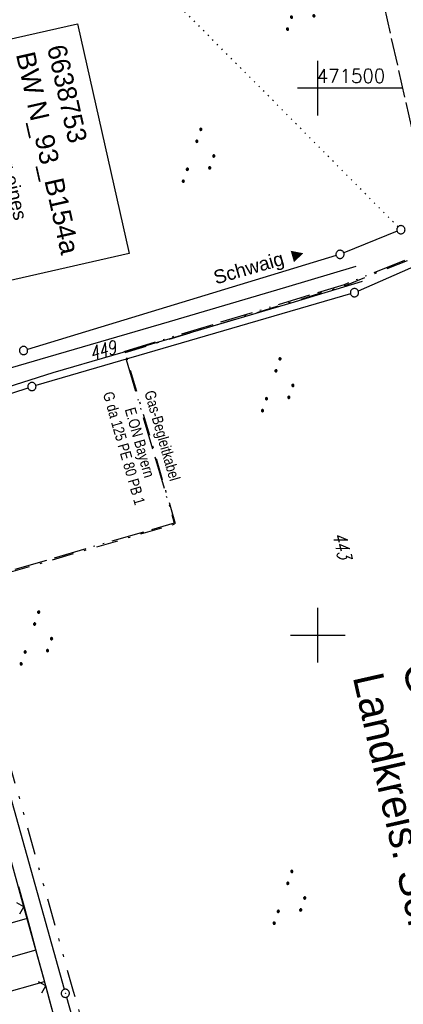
# Model space of a CAD drawing. Extents: x 510737 to 511220, y 470973 to 471938.
# Tile 15 of 25: x 511045 to 511116, y 471333 to 471513. Entities that reach past the tile are written whole.
import ezdxf
from ezdxf.enums import TextEntityAlignment as Align

# ---------------------------------------------------------------- set-up
doc = ezdxf.new("R2010")
doc.units = 0
doc.header["$LTSCALE"] = 10
doc.header["$MEASUREMENT"] = 0
for name, pattern in [('ACAD_ISO13W100', [37, 12, -3, 12, -3, 0.5, -3, 0.5, -3]), ('AUSGEZOGEN', [0]), ('LT00', [0]), ('LT08', [0.42, 0.2, -0.1, 0.02, -0.1]), ('LT09', [0.54, 0.2, -0.1, 0.02, -0.1, 0.02, -0.1]), ('LT14', [0.6, 0.5, -0.1]), ('PUNKTX2_STR', [0.6, 0.1, -0.5])]:
    doc.linetypes.add(name, pattern=pattern)
doc.layers.get('0').update_dxf_attribs({"linetype": 'LT00'})
doc.layers.add('-BLATT_95-RAND', color=7, linetype='LT14', plot=False)
for name, color, linetype in [('BW_TEXT', 20, 'AUSGEZOGEN'), ('DFK_AB_L', 21, 'LT00'), ('DFK_AB_P', 7, 'LT00'), ('DFK_FLUR_NR', 250, 'LT00'), ('DFK_GZPKT', 250, 'LT00'), ('DFK_KATASTER', 250, 'LT00'), ('DFK_NUTZUNG', 250, 'LT00'), ('DFK_NUTZUNGSGRENZE', 70, 'PUNKTX2_STR'), ('GASLTG', 250, 'ACAD_ISO13W100'), ('GASLTG_TEXT', 250, 'Continuous'), ('GEMARKUNGSGRENZE', 3, 'LT09'), ('GRENZNAME', 250, 'Continuous'), ('ORTSRICHTUNG', 7, 'Continuous'), ('STROM_UNTER', 80, 'LT08'), ('V95_AFBR_BAB', 250, 'LT00'), ('V95_BOESCH', 250, 'LT00'), ('V95_BOSCHUNG', 250, 'LT00'), ('V95_RASTER', 250, 'LT00'), ('V95_ZAUN', 40, 'LT00')]:
    doc.layers.add(name, color=color, linetype=linetype)
doc.styles.add('Beschrift', font='ARIAL.TTF')
doc.styles.get("Standard").update_dxf_attribs({"font": 'romans.shx'})
doc.styles.add('UNIR-H', font='unir_h.shx', dxfattribs={"width": 0.8})
doc.styles.add('Versorgungsltg', font='ARIAL.TTF', dxfattribs={"width": 0.8, "height": 2})

# ---------------------------------------------------------------- blocks, each defined once
blk = doc.blocks.new('SYMB7110')
at = {"color": 0, "linetype": 'ByBlock'}
for p, q in [((-0.515, 0.392919), (-0.515, 0.367081)), ((-0.51, 0.362895), (-0.51, 0.397105)), ((-0.505, 0.399164), (-0.505, 0.360836)), ((-0.5, 0.360204), (-0.5, 0.399796)), ((-0.495, 0.399164), (-0.495, 0.360836)), ((-0.49, 0.362895), (-0.49, 0.397105)), ((-0.485, 0.392919), (-0.485, 0.367081)), ((-0.48, 0.379874), (-0.48, 0.380145)), ((-0.285, 0.392919), (-0.285, 0.367081)), ((-0.28, 0.362895), (-0.28, 0.397105)), ((-0.275, 0.399164), (-0.275, 0.360836)), ((-0.27, 0.360204), (-0.27, 0.399796)), ((-0.265, 0.399164), (-0.265, 0.360836)), ((-0.26, 0.362895), (-0.26, 0.397105)), ((-0.255, 0.392919), (-0.255, 0.367081)), ((-0.25, 0.379874), (-0.25, 0.380146)), ((0.255, 0.392919), (0.255, 0.367081)), ((0.26, 0.362895), (0.26, 0.397105)), ((0.265, 0.399164), (0.265, 0.360836)), ((0.27, 0.360204), (0.27, 0.399796)), ((0.275, 0.399164), (0.275, 0.360836)), ((0.28, 0.362895), (0.28, 0.397105)), ((0.285, 0.392919), (0.285, 0.367081)), ((0.29, 0.379874), (0.29, 0.380145)), ((0.485, 0.392919), (0.485, 0.367081)), ((0.49, 0.362895), (0.49, 0.397105)), ((0.495, 0.399164), (0.495, 0.360836)), ((0.5, 0.360204), (0.5, 0.399796)), ((0.505, 0.399164), (0.505, 0.360836)), ((0.51, 0.362895), (0.51, 0.397105)), ((0.515, 0.392919), (0.515, 0.367081)), ((0.52, 0.379874), (0.52, 0.380146)), ((-0.9, 0.012919), (-0.9, -0.012919)), ((-0.895, -0.017106), (-0.895, 0.017105)), ((-0.89, 0.019164), (-0.89, -0.019164)), ((-0.885, -0.019797), (-0.885, 0.019796)), ((-0.88, 0.019164), (-0.88, -0.019164)), ((-0.875, -0.017106), (-0.875, 0.017105)), ((-0.87, 0.012919), (-0.87, -0.012919)), ((-0.865, -0.000126), (-0.865, 0.000145)), ((-0.67, 0.012919), (-0.67, -0.012919)), ((-0.665, -0.017106), (-0.665, 0.017105)), ((-0.66, 0.019164), (-0.66, -0.019164)), ((-0.655, -0.019797), (-0.655, 0.019796)), ((-0.65, 0.019164), (-0.65, -0.019164)), ((-0.645, -0.017106), (-0.645, 0.017105)), ((-0.64, 0.012919), (-0.64, -0.012919)), ((-0.635, -0.000126), (-0.635, 0.000145)), ((-0.13, 0.012919), (-0.13, -0.012919)), ((-0.125, -0.017105), (-0.125, 0.017105)), ((-0.12, 0.019164), (-0.12, -0.019164)), ((-0.115, -0.019796), (-0.115, 0.019796)), ((-0.11, 0.019164), (-0.11, -0.019164)), ((-0.105, -0.017105), (-0.105, 0.017105)), ((-0.1, 0.012919), (-0.1, -0.012919)), ((-0.095, -0.000126), (-0.095, 0.000146)), ((0.1, 0.012919), (0.1, -0.012919)), ((0.105, -0.017105), (0.105, 0.017105)), ((0.11, 0.019164), (0.11, -0.019164)), ((0.115, -0.019796), (0.115, 0.019796)), ((0.12, 0.019164), (0.12, -0.019164)), ((0.125, -0.017105), (0.125, 0.017105)), ((0.13, 0.012919), (0.13, -0.012919)), ((0.135, -0.000126), (0.135, 0.000146)), ((0.64, 0.012919), (0.64, -0.012919)), ((0.645, -0.017105), (0.645, 0.017105)), ((0.65, 0.019164), (0.65, -0.019164)), ((0.655, -0.019796), (0.655, 0.019796)), ((0.66, 0.019164), (0.66, -0.019164)), ((0.665, -0.017105), (0.665, 0.017105)), ((0.67, 0.012919), (0.67, -0.012919)), ((0.675, -0.000126), (0.675, 0.000146)), ((0.87, 0.012919), (0.87, -0.012919)), ((0.875, -0.017105), (0.875, 0.017105)), ((0.88, 0.019164), (0.88, -0.019164)), ((0.885, -0.019796), (0.885, 0.019796)), ((0.89, 0.019164), (0.89, -0.019164)), ((0.895, -0.017105), (0.895, 0.017105)), ((0.9, 0.012919), (0.9, -0.012919)), ((0.905, -0.000126), (0.905, 0.000146)), ((-0.515, -0.367081), (-0.515, -0.392919)), ((-0.51, -0.397105), (-0.51, -0.362895)), ((-0.505, -0.360836), (-0.505, -0.399164)), ((-0.5, -0.399796), (-0.5, -0.360204)), ((-0.495, -0.360836), (-0.495, -0.399164)), ((-0.49, -0.397106), (-0.49, -0.362895)), ((-0.485, -0.367081), (-0.485, -0.392919)), ((-0.48, -0.380126), (-0.48, -0.379855)), ((-0.285, -0.367081), (-0.285, -0.392919)), ((-0.28, -0.397105), (-0.28, -0.362895)), ((-0.275, -0.360836), (-0.275, -0.399164)), ((-0.27, -0.399796), (-0.27, -0.360204)), ((-0.265, -0.360836), (-0.265, -0.399164)), ((-0.26, -0.397105), (-0.26, -0.362895)), ((-0.255, -0.367081), (-0.255, -0.392919)), ((-0.25, -0.380126), (-0.25, -0.379855)), ((0.255, -0.367081), (0.255, -0.392919)), ((0.26, -0.397105), (0.26, -0.362895)), ((0.265, -0.360836), (0.265, -0.399164)), ((0.27, -0.399796), (0.27, -0.360204)), ((0.275, -0.360836), (0.275, -0.399164)), ((0.28, -0.397105), (0.28, -0.362895)), ((0.285, -0.367081), (0.285, -0.392919)), ((0.29, -0.380126), (0.29, -0.379855)), ((0.485, -0.367081), (0.485, -0.392919)), ((0.49, -0.397105), (0.49, -0.362895)), ((0.495, -0.360836), (0.495, -0.399164)), ((0.5, -0.399796), (0.5, -0.360204)), ((0.505, -0.360836), (0.505, -0.399164)), ((0.51, -0.397105), (0.51, -0.362895)), ((0.515, -0.367081), (0.515, -0.392919)), ((0.52, -0.380126), (0.52, -0.379855))]:
    blk.add_line(p, q, dxfattribs=at)
for points in [[(-0.48, 0.38), (-0.481981, 0.388678), (-0.48753, 0.395637), (-0.49555, 0.399499), (-0.50445, 0.399499), (-0.51247, 0.395637), (-0.518019, 0.388678), (-0.52, 0.38), (-0.518019, 0.371322), (-0.51247, 0.364363), (-0.50445, 0.360501), (-0.49555, 0.360501), (-0.48753, 0.364363), (-0.481981, 0.371322), (-0.48, 0.38)], [(-0.25, 0.38), (-0.251981, 0.388678), (-0.25753, 0.395637), (-0.26555, 0.399499), (-0.27445, 0.399499), (-0.28247, 0.395637), (-0.288019, 0.388678), (-0.29, 0.38), (-0.288019, 0.371322), (-0.28247, 0.364363), (-0.27445, 0.360501), (-0.26555, 0.360501), (-0.25753, 0.364363), (-0.251981, 0.371322), (-0.25, 0.38)], [(0.29, 0.38), (0.288019, 0.388678), (0.28247, 0.395637), (0.27445, 0.399499), (0.26555, 0.399499), (0.25753, 0.395637), (0.251981, 0.388678), (0.25, 0.38), (0.251981, 0.371322), (0.25753, 0.364363), (0.26555, 0.360501), (0.27445, 0.360501), (0.28247, 0.364363), (0.288019, 0.371322), (0.29, 0.38)], [(0.52, 0.38), (0.518019, 0.388678), (0.51247, 0.395637), (0.50445, 0.399499), (0.495549, 0.399499), (0.48753, 0.395637), (0.481981, 0.388678), (0.48, 0.38), (0.481981, 0.371322), (0.48753, 0.364363), (0.495549, 0.360501), (0.50445, 0.360501), (0.51247, 0.364363), (0.518019, 0.371322), (0.52, 0.38)], [(-0.865, 0), (-0.866981, 0.008678), (-0.87253, 0.015637), (-0.88055, 0.019498), (-0.88945, 0.019498), (-0.89747, 0.015637), (-0.903019, 0.008678), (-0.905, 0)], [(-0.905, 0), (-0.903019, -0.008678), (-0.89747, -0.015637), (-0.88945, -0.019499), (-0.88055, -0.019499), (-0.87253, -0.015637), (-0.866981, -0.008678), (-0.865, 0)], [(-0.635, 0), (-0.636981, 0.008678), (-0.64253, 0.015637), (-0.65055, 0.019498), (-0.65945, 0.019498), (-0.66747, 0.015637), (-0.673019, 0.008678), (-0.675, 0)], [(-0.675, 0), (-0.673019, -0.008678), (-0.66747, -0.015637), (-0.65945, -0.019499), (-0.65055, -0.019499), (-0.64253, -0.015637), (-0.636981, -0.008678), (-0.635, 0)], [(-0.095, 0), (-0.096981, 0.008678), (-0.10253, 0.015637), (-0.11055, 0.019499), (-0.11945, 0.019499), (-0.12747, 0.015637), (-0.133019, 0.008678), (-0.135, 0)], [(-0.135, 0), (-0.133019, -0.008678), (-0.12747, -0.015637), (-0.11945, -0.019499), (-0.11055, -0.019499), (-0.10253, -0.015637), (-0.096981, -0.008678), (-0.095, 0)], [(0.135, 0), (0.133019, 0.008678), (0.12747, 0.015637), (0.11945, 0.019499), (0.11055, 0.019499), (0.10253, 0.015637), (0.096981, 0.008678), (0.095, 0)], [(0.095, 0), (0.096981, -0.008678), (0.10253, -0.015637), (0.11055, -0.019499), (0.11945, -0.019499), (0.12747, -0.015637), (0.133019, -0.008678), (0.135, 0)], [(0.675, 0), (0.673019, 0.008678), (0.66747, 0.015637), (0.65945, 0.019499), (0.65055, 0.019499), (0.64253, 0.015637), (0.636981, 0.008678), (0.635, 0)], [(0.635, 0), (0.636981, -0.008678), (0.64253, -0.015637), (0.65055, -0.019499), (0.65945, -0.019499), (0.66747, -0.015637), (0.673019, -0.008678), (0.675, 0)], [(0.905, 0), (0.903019, 0.008678), (0.89747, 0.015637), (0.88945, 0.019499), (0.88055, 0.019499), (0.87253, 0.015637), (0.866981, 0.008678), (0.865, 0)], [(0.865, 0), (0.866981, -0.008678), (0.87253, -0.015637), (0.88055, -0.019499), (0.88945, -0.019499), (0.89747, -0.015637), (0.903019, -0.008678), (0.905, 0)], [(-0.48, -0.38), (-0.481981, -0.371322), (-0.48753, -0.364363), (-0.49555, -0.360501), (-0.50445, -0.360501), (-0.51247, -0.364363), (-0.518019, -0.371322), (-0.52, -0.38), (-0.518019, -0.388678), (-0.51247, -0.395637), (-0.50445, -0.399499), (-0.49555, -0.399499), (-0.48753, -0.395637), (-0.481981, -0.388678), (-0.48, -0.38)], [(-0.25, -0.38), (-0.251981, -0.371322), (-0.25753, -0.364363), (-0.26555, -0.360501), (-0.27445, -0.360501), (-0.28247, -0.364363), (-0.288019, -0.371322), (-0.29, -0.38), (-0.288019, -0.388678), (-0.28247, -0.395637), (-0.27445, -0.399499), (-0.26555, -0.399499), (-0.25753, -0.395637), (-0.251981, -0.388678), (-0.25, -0.38)], [(0.29, -0.38), (0.288019, -0.371322), (0.28247, -0.364363), (0.27445, -0.360501), (0.26555, -0.360501), (0.25753, -0.364363), (0.251981, -0.371322), (0.25, -0.38), (0.251981, -0.388678), (0.25753, -0.395637), (0.26555, -0.399499), (0.27445, -0.399499), (0.28247, -0.395637), (0.288019, -0.388678), (0.29, -0.38)], [(0.52, -0.38), (0.518019, -0.371322), (0.51247, -0.364363), (0.50445, -0.360501), (0.495549, -0.360501), (0.48753, -0.364363), (0.481981, -0.371322), (0.48, -0.38), (0.481981, -0.388678), (0.48753, -0.395637), (0.495549, -0.399499), (0.50445, -0.399499), (0.51247, -0.395637), (0.518019, -0.388678), (0.52, -0.38)]]:
    blk.add_lwpolyline(points, dxfattribs=at)
blk = doc.blocks.new('SYMB7010')
at = {"color": 0, "linetype": 'ByBlock'}
for points in [[(-0.031408, 0.499213), (-0.093728, 0.49134), (-0.15457, 0.475719), (-0.212975, 0.452595), (-0.268021, 0.422333), (-0.31884, 0.385411), (-0.36463, 0.342411), (-0.40467, 0.29401), (-0.438329, 0.240973), (-0.465074, 0.184136), (-0.484486, 0.124395), (-0.496256, 0.062692), (-0.5002, 0)], [(-0.5002, 0), (-0.496256, -0.062692), (-0.484486, -0.124395), (-0.465075, -0.184136), (-0.438329, -0.240973), (-0.404671, -0.29401), (-0.36463, -0.342411), (-0.31884, -0.385411), (-0.268021, -0.422333), (-0.212975, -0.452595), (-0.154571, -0.475719), (-0.093728, -0.49134), (-0.031408, -0.499213), (0.031408, -0.499213)], [(0.5002, 0), (0.496256, 0.062692), (0.484485, 0.124395), (0.465074, 0.184136), (0.438329, 0.240973), (0.40467, 0.29401), (0.36463, 0.342411), (0.31884, 0.385411), (0.268021, 0.422333), (0.212975, 0.452595), (0.15457, 0.475719), (0.093728, 0.49134), (0.031408, 0.499213), (-0.031408, 0.499213)], [(0.031408, -0.499213), (0.093728, -0.491341), (0.15457, -0.475719), (0.212975, -0.452595), (0.268021, -0.422333), (0.31884, -0.385411), (0.36463, -0.342411), (0.404671, -0.294011), (0.438329, -0.240974), (0.465075, -0.184136), (0.484486, -0.124395), (0.496256, -0.062692), (0.500201, 0)]]:
    blk.add_lwpolyline(points, dxfattribs=at)
blk = doc.blocks.new('SYMB0003')
at = {"color": 0, "linetype": 'ByBlock'}
for p, q in [((-0.015712, 0), (0.010166, 0.012015)), ((0, -0.021257), (-0.015712, 0)), ((0.010166, 0.012015), (0, -0.021257))]:
    blk.add_line(p, q, dxfattribs=at)
for points in [[(-0.031395, 0.499013), (-0.093691, 0.491144), (-0.154509, 0.475528), (-0.21289, 0.452414), (-0.267913, 0.422164), (-0.318712, 0.385257), (-0.364484, 0.342274), (-0.404509, 0.293893), (-0.438154, 0.240877), (-0.464888, 0.184062), (-0.484292, 0.124345), (-0.496058, 0.062667), (-0.5, 0)], [(-0.5, 0), (-0.496058, -0.062667), (-0.484292, -0.124345), (-0.464888, -0.184062), (-0.438154, -0.240877), (-0.404509, -0.293893), (-0.364485, -0.342274), (-0.318712, -0.385257), (-0.267914, -0.422164), (-0.21289, -0.452414), (-0.154509, -0.475529), (-0.093691, -0.491144), (-0.031395, -0.499014), (0.031395, -0.499014)], [(0.5, 0), (0.496057, 0.062667), (0.484292, 0.124345), (0.464888, 0.184062), (0.438153, 0.240877), (0.404509, 0.293893), (0.364484, 0.342274), (0.318712, 0.385257), (0.267913, 0.422164), (0.21289, 0.452414), (0.154509, 0.475528), (0.093691, 0.491144), (0.031395, 0.499013), (-0.031395, 0.499013)], [(0.031395, -0.499014), (0.093691, -0.491144), (0.154509, -0.475529), (0.21289, -0.452414), (0.267914, -0.422164), (0.318712, -0.385257), (0.364485, -0.342274), (0.404509, -0.293893), (0.438154, -0.240877), (0.464889, -0.184062), (0.484292, -0.124345), (0.496058, -0.062667), (0.5, 0)]]:
    blk.add_lwpolyline(points, dxfattribs=at)
blk = doc.blocks.new('SYMB0024')
at = {"color": 0, "linetype": 'ByBlock'}
for p, q in [((-0.5, 0.5), (0, 0)), ((0, 0), (0.5, 0.5))]:
    blk.add_line(p, q, dxfattribs=at)
blk = doc.blocks.new('SYMB7111')
at = {"color": 0, "linetype": 'ByBlock'}
for p, q in [((-0.13, 0.202919), (-0.13, 0.177081)), ((-0.125, 0.172895), (-0.125, 0.207105)), ((-0.12, 0.209164), (-0.12, 0.170836)), ((-0.115, 0.170204), (-0.115, 0.209796)), ((-0.11, 0.209164), (-0.11, 0.170836)), ((-0.105, 0.172895), (-0.105, 0.207105)), ((-0.1, 0.202919), (-0.1, 0.177081)), ((-0.095, 0.189874), (-0.095, 0.190146)), ((0.1, 0.202919), (0.1, 0.177081)), ((0.105, 0.172895), (0.105, 0.207105)), ((0.11, 0.209164), (0.11, 0.170836)), ((0.115, 0.170204), (0.115, 0.209796)), ((0.12, 0.209164), (0.12, 0.170836)), ((0.125, 0.172895), (0.125, 0.207105)), ((0.13, 0.202919), (0.13, 0.177081)), ((0.135, 0.189874), (0.135, 0.190146)), ((-0.515, -0.177081), (-0.515, -0.202919)), ((-0.51, -0.207105), (-0.51, -0.172895)), ((-0.505, -0.170836), (-0.505, -0.209164)), ((-0.5, -0.209796), (-0.5, -0.170204)), ((-0.495, -0.170836), (-0.495, -0.209164)), ((-0.49, -0.207105), (-0.49, -0.172895)), ((-0.485, -0.177081), (-0.485, -0.202919)), ((-0.285, -0.177081), (-0.285, -0.202919)), ((-0.28, -0.207105), (-0.28, -0.172895)), ((-0.275, -0.170836), (-0.275, -0.209164)), ((-0.27, -0.209796), (-0.27, -0.170204)), ((-0.265, -0.170836), (-0.265, -0.209164)), ((-0.26, -0.207105), (-0.26, -0.172895)), ((-0.255, -0.177081), (-0.255, -0.202919)), ((0.255, -0.177081), (0.255, -0.202919)), ((0.26, -0.207105), (0.26, -0.172895)), ((0.265, -0.170836), (0.265, -0.209164)), ((0.27, -0.209796), (0.27, -0.170204)), ((0.275, -0.170836), (0.275, -0.209164)), ((0.28, -0.207105), (0.28, -0.172895)), ((0.285, -0.177081), (0.285, -0.202919)), ((0.485, -0.177081), (0.485, -0.202919)), ((0.49, -0.207105), (0.49, -0.172895)), ((0.495, -0.170836), (0.495, -0.209164)), ((0.5, -0.209796), (0.5, -0.170204)), ((0.505, -0.170836), (0.505, -0.209164)), ((0.51, -0.207105), (0.51, -0.172895)), ((0.515, -0.177081), (0.515, -0.202919)), ((-0.48, -0.190126), (-0.48, -0.189854)), ((-0.25, -0.190126), (-0.25, -0.189854)), ((0.29, -0.190126), (0.29, -0.189854)), ((0.52, -0.190126), (0.52, -0.189854))]:
    blk.add_line(p, q, dxfattribs=at)
for points in [[(-0.095, 0.19), (-0.096981, 0.198678), (-0.10253, 0.205637), (-0.11055, 0.209499), (-0.11945, 0.209499), (-0.12747, 0.205637), (-0.133019, 0.198678), (-0.135, 0.19), (-0.133019, 0.181322), (-0.12747, 0.174363), (-0.11945, 0.170501), (-0.11055, 0.170501), (-0.10253, 0.174363), (-0.096981, 0.181322), (-0.095, 0.19)], [(0.135, 0.19), (0.133019, 0.198678), (0.12747, 0.205637), (0.11945, 0.209499), (0.11055, 0.209499), (0.10253, 0.205637), (0.096981, 0.198678), (0.095, 0.19), (0.096981, 0.181322), (0.10253, 0.174363), (0.11055, 0.170501), (0.11945, 0.170501), (0.12747, 0.174363), (0.133019, 0.181322), (0.135, 0.19)], [(-0.48, -0.19), (-0.481981, -0.181322), (-0.48753, -0.174363), (-0.49555, -0.170501), (-0.50445, -0.170501), (-0.51247, -0.174363), (-0.518019, -0.181322), (-0.52, -0.19), (-0.518019, -0.198678), (-0.51247, -0.205637), (-0.50445, -0.209499), (-0.49555, -0.209499), (-0.48753, -0.205637), (-0.481981, -0.198678), (-0.48, -0.19)], [(-0.25, -0.19), (-0.251981, -0.181322), (-0.25753, -0.174363), (-0.26555, -0.170501), (-0.27445, -0.170501), (-0.28247, -0.174363), (-0.288019, -0.181322), (-0.29, -0.19), (-0.288019, -0.198678), (-0.28247, -0.205637), (-0.27445, -0.209499), (-0.26555, -0.209499), (-0.25753, -0.205637), (-0.251981, -0.198678), (-0.25, -0.19)], [(0.29, -0.19), (0.288019, -0.181322), (0.28247, -0.174363), (0.27445, -0.170501), (0.26555, -0.170501), (0.25753, -0.174363), (0.251981, -0.181322), (0.25, -0.19), (0.251981, -0.198678), (0.25753, -0.205637), (0.26555, -0.209499), (0.27445, -0.209499), (0.28247, -0.205637), (0.288019, -0.198678), (0.29, -0.19)], [(0.52, -0.19), (0.518019, -0.181322), (0.51247, -0.174363), (0.50445, -0.170501), (0.49555, -0.170501), (0.48753, -0.174363), (0.481981, -0.181322), (0.48, -0.19), (0.481981, -0.198678), (0.48753, -0.205637), (0.49555, -0.209499), (0.50445, -0.209499), (0.51247, -0.205637), (0.518019, -0.198678), (0.52, -0.19)]]:
    blk.add_lwpolyline(points, dxfattribs=at)

msp = doc.modelspace()

# ---------------------------------------------------------------- linework, layer by layer
at = {"layer": '-BLATT_95-RAND'}
msp.add_lwpolyline([(510736.69, 471875.13), (510940.32, 470972.83), (511220.28, 471036.01), (511016.64, 471938.32), (510736.69, 471875.13)], dxfattribs=at)
at = {"layer": 'BW_TEXT'}
msp.add_lwpolyline([(511056.01, 471511.78), (511065.49, 471469.77), (511027.61, 471461.22), (511018.13, 471503.23)], close=True, dxfattribs=at)
at = {"layer": 'DFK_AB_L'}
for p, q in [((511027.63, 471427.99), (511053.6, 471335.27)), ((511054, 471333.83), (511073.92, 471263))]:
    msp.add_line(p, q, dxfattribs=at)
at = {"layer": 'DFK_KATASTER'}
for p, q in [((511114.5, 471473.86), (511104.76, 471469.91)), ((511103.34, 471469.41), (511046.88, 471452.27)), ((511119.47, 471468.23), (511107.39, 471462.93)), ((511105.98, 471462.42), (511048.41, 471445.68)), ((511025.2, 471438.09), (511046.98, 471445.24))]:
    msp.add_line(p, q, dxfattribs=at)
at = {"layer": 'DFK_NUTZUNGSGRENZE', "ltscale": 0.2}
msp.add_line((511114.67, 471474.67), (511071.79, 471517.92), dxfattribs=at)
at = {"layer": 'GASLTG', "ltscale": 0.05, "flags": 128}
msp.add_lwpolyline([(511121.68, 471472.93), (511118.74, 471469.71), (511104.82, 471464.07), (511064.53, 471451.84), (511073.73, 471420.51), (511035.33, 471409.31), (511034.34, 471409.37), (511033.35, 471409.58), (511031.88, 471409.8), (511030.51, 471409.57), (511029.25, 471408.9), (511028.39, 471408.03), (511027.27, 471407.26), (511026.59, 471406.76), (510992.28, 471396.76), (510921.23, 471376.42), (510919.97, 471376.13), (510915.37, 471374.88), (510914.51, 471374.84), (510914.91, 471371.67), (510914.96, 471371.25), (510914.03, 471371.13)], dxfattribs=at)
at = {"layer": 'GEMARKUNGSGRENZE', "ltscale": 2.5, "flags": 128}
msp.add_lwpolyline([(510899.31, 471911.84), (510912.91, 471849.01), (510930.53, 471767.72), (510947.5, 471695.56), (510972.15, 471610.02), (510987.56, 471561.13), (510988.88, 471556.96), (510998.36, 471526.88), (511023.64, 471445.76), (511025.92, 471438.31), (511028.87, 471429.14), (511055.24, 471334.96), (511075.56, 471262.69), (511076.64, 471258.87), (511081.08, 471243.06), (511102.94, 471153.98), (511126.45, 471060.17), (511135.35, 471016.84)], dxfattribs=at)
at = {"layer": 'STROM_UNTER', "ltscale": 2}
msp.add_lwpolyline([(510914.52, 471374.64), (510915.4, 471374.69), (510920.01, 471375.93), (510921.28, 471376.22), (510921.28, 471376.22), (510992.33, 471396.57), (511026.68, 471406.58), (511028.52, 471407.88), (511029.37, 471408.74), (511030.57, 471409.38), (511031.88, 471409.6), (511033.31, 471409.39), (511034.31, 471409.17), (511035.35, 471409.11), (511073.97, 471420.37), (511064.78, 471451.71), (511104.89, 471463.89), (511118.85, 471469.54), (511121.73, 471472.69)], dxfattribs=at)
at = {"layer": 'V95_AFBR_BAB'}
for points in [[(511106.98, 471467.43), (511094.08, 471463.6), (511072.83, 471457.32), (511050.61, 471450.82), (511028.23, 471444.31)], [(511108.14, 471464.68), (511095.06, 471460.72), (511073.37, 471454.32), (511051.54, 471448), (511029.24, 471440.9), (511022.44, 471438.34), (511012.58, 471434.56)]]:
    msp.add_lwpolyline(points, dxfattribs=at)
at = {"layer": 'V95_BOESCH'}
msp.add_lwpolyline([(511051.92, 471329.56), (511050.9, 471333.35), (511049.78, 471337.48), (511048.67, 471341.62), (511047.56, 471345.75), (511046.44, 471349.88), (511045.32, 471354.01)], dxfattribs=at)
at = {"layer": 'V95_BOSCHUNG'}
for p, q in [((511037.77, 471345.69), (511046.87, 471348.29)), ((511039.38, 471339.94), (511048.44, 471342.47)), ((511041, 471334.16), (511050, 471336.68))]:
    msp.add_line(p, q, dxfattribs=at)
at = {"layer": 'V95_RASTER'}
for p, q in [((511100, 471495), (511100, 471505)), ((511115.57, 471500), (511096.28, 471500)), ((511100, 471395), (511100, 471405)), ((511095, 471400), (511105, 471400))]:
    msp.add_line(p, q, dxfattribs=at)
at = {"layer": 'V95_ZAUN'}
for p, q in [((511046.23, 471350.36), (511042.24, 471364.82)), ((511050.21, 471335.9), (511046.23, 471350.36)), ((511054.2, 471321.44), (511050.21, 471335.9))]:
    msp.add_line(p, q, dxfattribs=at)

# ---------------------------------------------------------------- block references
at = {"layer": 'DFK_AB_P', "xscale": 1.499999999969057, "yscale": 1.5, "zscale": 1.5, "rotation": 251.2881100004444}
msp.add_blockref('SYMB0003', (511053.8, 471334.55), dxfattribs=at)
at = {"layer": 'DFK_GZPKT', "xscale": 1.499999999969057, "yscale": 1.5, "zscale": 1.5, "rotation": 251.2881100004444}
for p in [(511115.2, 471474.14), (511104.06, 471469.63), (511106.7, 471462.63), (511046.16, 471452.05), (511047.69, 471445.47)]:
    msp.add_blockref('SYMB7010', p, dxfattribs=at)
at = {"layer": 'DFK_NUTZUNG', "yscale": 10, "zscale": 10, "rotation": 251.28826}
for name, p, xscale in [('SYMB7110', (511097.29, 471519.2), 10), ('SYMB7111', (511078.79, 471487.14), 9.999999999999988), ('SYMB7111', (511093.27, 471445.19), 9.99999999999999), ('SYMB7111', (511049.12, 471398.89), 9.99999999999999), ('SYMB7111', (511095.43, 471351.48), 9.999999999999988)]:
    msp.add_blockref(name, p, dxfattribs=dict(at, xscale=xscale))
at = {"layer": 'V95_ZAUN', "xscale": 2.100000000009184, "yscale": 2.100000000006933, "zscale": 2.1, "rotation": 105.4116166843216}
for p in [(511046.23, 471350.36), (511050.21, 471335.9)]:
    msp.add_blockref('SYMB0024', p, dxfattribs=at)

# ---------------------------------------------------------------- texts
at = {"layer": 'BW_TEXT', "insert": (511053.85, 471508.27), "char_height": 2, "width": 37.5546, "attachment_point": 1, "rotation": 282.7179, "style": 'Beschrift'}
msp.add_mtext('{\\Funir_o|c0;\\H1.75x;6638753\\P\\fArial|b0|i0|c0|p34;BW N_93_B154a\\W0.8;\\P\\H0.3714x;\\W1;\\P\\H1.924x;Unterführung eines\\PFeldweges\\P\\H0.1999x;\\P\\H3.602x;Km         154,038\\PBw.Wi.   100.00 gon\\PL.W.       7.50 m\\PL.H.        3.64 m}', dxfattribs=at)
at = {"layer": 'DFK_FLUR_NR', "oblique": 13.754, "width": 0.75}
for s, rotation, p in [('449', 15.7795, (511058.66, 471450.23)), ('443', 282.7179, (511102.71, 471418.42))]:
    msp.add_text(s, height=2.5, rotation=rotation, dxfattribs=at).set_placement(p)
at = {"layer": 'GASLTG_TEXT', "style": 'Versorgungsltg', "width": 0.8}
for s, p in [('Gas-Begleitkabel', (511070.59, 471436.22)), ('G da 125 PE 80 PB 1', (511063.59, 471433.91)), ('E.ON Bayern', (511066.47, 471434.96))]:
    msp.add_text(s, height=2, rotation=286, dxfattribs=at).set_placement(p, align=Align.CENTER)
at = {"layer": 'GRENZNAME', "insert": (511130.04, 471397.72), "char_height": 5.6, "width": 96.7422, "attachment_point": 1, "rotation": 282.7179, "style": 'UNIR-H'}
msp.add_mtext('{\\W1;Gemarkung: Pretzabruck\\PGemeinde: Schwarzenfeld\\PLandkreis: Schwandorf}', dxfattribs=at)
at = {"layer": 'ORTSRICHTUNG', "insert": (511090.03, 471465.85), "char_height": 2.5, "width": 21.9529, "attachment_point": 8, "rotation": 16.1756, "style": 'Beschrift'}
msp.add_mtext('Schwaig ►', dxfattribs=at)
at = {"layer": 'V95_RASTER', "width": 0.972}
msp.add_text(' 471500', height=2.5, rotation=359.9998, dxfattribs=at).set_placement((511098.16, 471501.02))

doc.saveas('drawing.dxf')
